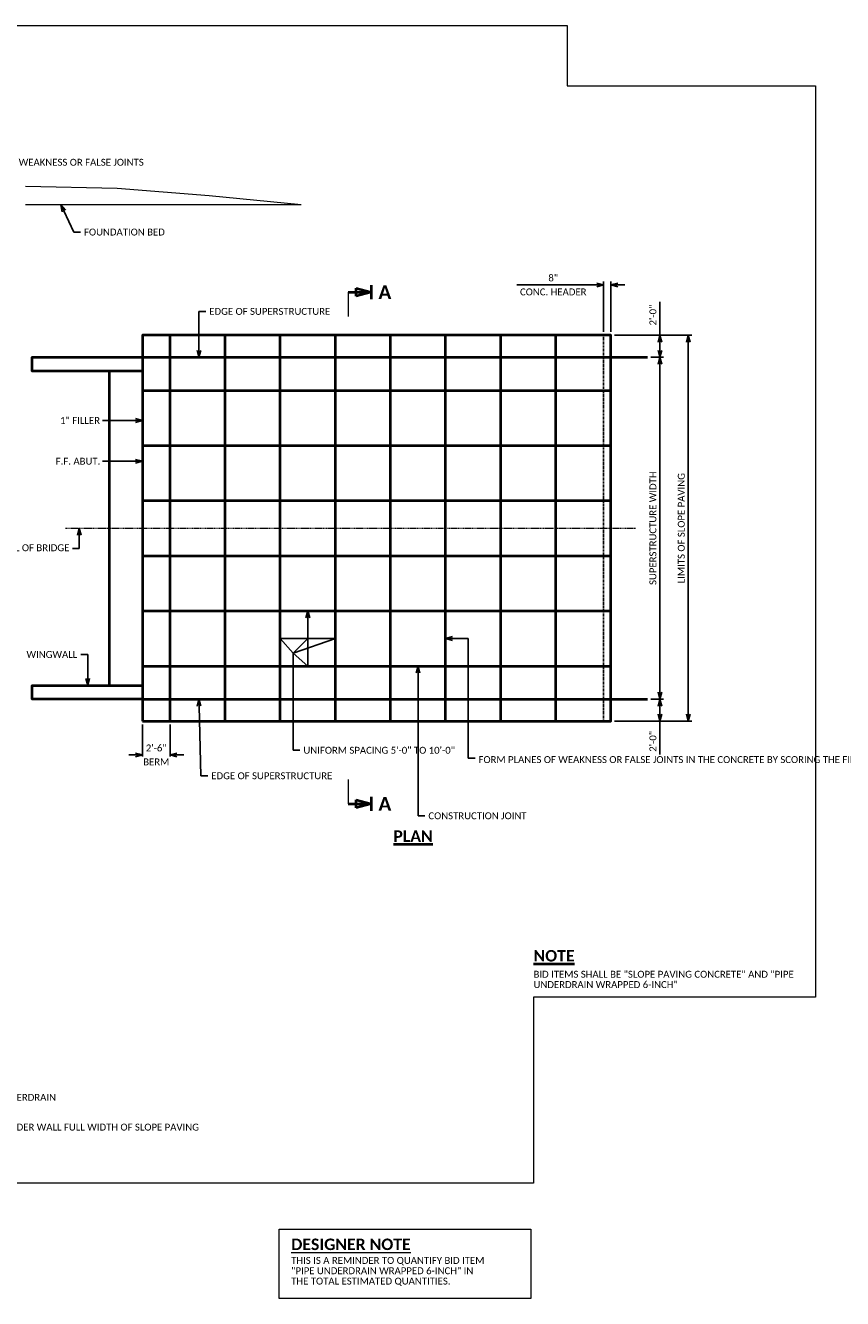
# Model space of a CAD drawing. Extents: x -485 to 686, y 238 to 515.
# Tile 3 of 5: x -279 to -102, y 238 to 515. Entities that reach past the tile are written whole.
import ezdxf
from ezdxf import colors
from ezdxf.entities.mleader import LeaderData, LeaderLine
from ezdxf.enums import TextEntityAlignment as Align
from ezdxf.math import Vec2, Vec3

# ---------------------------------------------------------------- set-up
doc = ezdxf.new("R2010")
doc.units = 0
doc.header["$MEASUREMENT"] = 0
doc.linetypes.add('Wisdot2', pattern=[0.125, 0.0625, -0.0625])
doc.linetypes.add('Wisdot4', pattern=[0.28125, 0.125, -0.0625, 0.03125, -0.0625])
for name, color, linetype, lineweight in [('B_ANNO', 7, 'Continuous', 18), ('B_ANNO_DIM', 7, 'Continuous', 18), ('B_ANNO_SYMB', 7, 'Continuous', 18), ('B_ANNO_TEXT', 7, 'Continuous', 18), ('B_ANNO_TEXT_TITLE', 7, 'Continuous', 40), ('B_CNTR', 1, 'Wisdot4', 18), ('B_CONC', 1, 'Continuous', 40), ('B_CONC_ABUT', 30, 'Continuous', 40), ('B_CONC_PPT', 12, 'Continuous', 40), ('B_DETAIL_HIDDEN', 7, 'Wisdot2', 25), ('B_GRND', 96, 'Continuous', 18), ('B_GRND_HATCH', 96, 'Grnd', 18)]:
    doc.layers.add(name, color=color, linetype=linetype, lineweight=lineweight)
doc.layers.add('B_ANNO_DESIGN_NOTES', color=1, linetype='Continuous', lineweight=18, true_color=0xff0000)
doc.layers.add('B_ANNO_NOPLOT', color=47, linetype='Continuous', lineweight=18, plot=False)
doc.styles.add('Annotative', font='calibri.ttf', dxfattribs={"height": 0.0625})
doc.styles.get("Standard").update_dxf_attribs({"font": 'calibri.ttf'})
doc.styles.add('Title', font='calibrib.ttf', dxfattribs={"height": 0.125})
doc.linetypes.add('Grnd', pattern='A,3e-06,[2,BOS.SHX,S=1,R=0,X=0,Y=0],-0.252383', length=0.252386)
doc.dimstyles.new('Annotative', dxfattribs={"dimscale": 0, "dimtxt": 0.0625, "dimasz": 0.0625, "dimexe": 0.03125, "dimexo": 0.03125, "dimgap": 0.03125, "dimtad": 1, "dimdec": 3, "dimzin": 3, "dimdsep": 46, "dimlunit": 4, "dimtxsty": 'Standard', "dimblk": 'OPEN30', "dimcen": 0.03125, "dimaunit": 1, "dimadec": 0, "dimazin": 3, "dimtfac": 0.75, "dimtdec": 3, "dimtofl": 0, "dimtmove": 0, "dimatfit": 3, "dimldrblk": 'OPEN30', "dimfxl": 1, "dimtfill": 1, "dimfrac": 1, "dimtolj": 1, "dimtzin": 0, "dimarcsym": 0})

# ---------------------------------------------------------------- blocks, each defined once
blk = doc.blocks.new('_Open30')
at = {"color": 0, "linetype": 'ByBlock', "lineweight": -2}
for p, q in [((-1, 0.27), (0, 0)), ((0, 0), (-1, -0.27)), ((0, 0), (-1, 0))]:
    blk.add_line(p, q, dxfattribs=at)
blk = doc.blocks.new('*D73')
at = {"layer": 'B_ANNO_DIM', "color": 0, "lineweight": -2, "transparency": 16777216}
for p, q in [((342.11, 105.38), (344.84, 105.38)), ((344.09, 103.88), (344.09, 102.08)), ((334.18, 100.58), (344.84, 100.58)), ((344.09, 100.58), (344.09, 93.3))]:
    blk.add_line(p, q, dxfattribs=at)
at = {"layer": 'Defpoints', "color": 0, "transparency": 16777216}
for p in [(341.36, 105.38), (333.43, 100.58), (344.09, 100.58)]:
    blk.add_point(p, dxfattribs=at)
at = {"layer": 'B_ANNO_DIM', "color": 0, "lineweight": -2, "transparency": 16777216, "xscale": 1.5, "yscale": 1.5, "zscale": 1.5}
for p, rotation in [((344.09, 105.38), 90), ((344.09, 100.58), 270)]:
    blk.add_blockref('_Open30', p, dxfattribs=dict(at, rotation=rotation))
at = {"layer": 'B_ANNO_DIM', "color": 0, "transparency": 16777216, "insert": (342.57, 96.19), "char_height": 1.5, "attachment_point": 5, "rotation": 90, "bg_fill": 3, "box_fill_scale": 1.25, "bg_fill_color": 256, "bg_fill_true_color": 13158600, "bg_fill_transparency": 0}
blk.add_mtext('\\A1;2\'-0"', dxfattribs=at)
blk = doc.blocks.new('*D95')
at = {"layer": 'B_ANNO_DIM', "color": 0, "lineweight": -2, "transparency": 16777216}
for p, q in [((344.09, 184.58), (344.09, 191.85)), ((334.18, 184.58), (344.84, 184.58)), ((344.09, 181.28), (344.09, 183.08)), ((342.11, 179.78), (344.84, 179.78))]:
    blk.add_line(p, q, dxfattribs=at)
at = {"layer": 'Defpoints', "color": 0, "transparency": 16777216}
for p in [(333.43, 184.58), (344.09, 184.58), (341.36, 179.78)]:
    blk.add_point(p, dxfattribs=at)
at = {"layer": 'B_ANNO_DIM', "color": 0, "lineweight": -2, "transparency": 16777216, "xscale": 1.5, "yscale": 1.5, "zscale": 1.5}
for p, rotation in [((344.09, 184.58), 90), ((344.09, 179.78), 270)]:
    blk.add_blockref('_Open30', p, dxfattribs=dict(at, rotation=rotation))
at = {"layer": 'B_ANNO_DIM', "color": 0, "transparency": 16777216, "insert": (342.57, 188.97), "char_height": 1.5, "attachment_point": 5, "rotation": 90, "bg_fill": 3, "box_fill_scale": 1.25, "bg_fill_color": 256, "bg_fill_true_color": 13158600, "bg_fill_transparency": 0}
blk.add_mtext('\\A1;2\'-0"', dxfattribs=at)
blk = doc.blocks.new('*D82')
at = {"layer": 'B_ANNO_DIM', "color": 0, "lineweight": -2, "transparency": 16777216}
for p, q in [((330.33, 195.52), (312.91, 195.52)), ((331.83, 185.33), (331.83, 196.27)), ((333.43, 185.33), (333.43, 196.27)), ((334.93, 195.52), (336.43, 195.52))]:
    blk.add_line(p, q, dxfattribs=at)
at = {"layer": 'Defpoints', "color": 0, "transparency": 16777216}
for p in [(333.43, 195.52), (331.83, 184.58), (333.43, 184.58)]:
    blk.add_point(p, dxfattribs=at)
at = {"layer": 'B_ANNO_DIM', "color": 0, "lineweight": -2, "transparency": 16777216, "xscale": 1.5, "yscale": 1.5, "zscale": 1.5}
blk.add_blockref('_Open30', (331.83, 195.52), dxfattribs=at)
at = {"layer": 'B_ANNO_DIM', "color": 0, "lineweight": -2, "transparency": 16777216, "xscale": 1.5, "yscale": 1.5, "zscale": 1.5, "rotation": 180}
blk.add_blockref('_Open30', (333.43, 195.52), dxfattribs=at)
at = {"layer": 'B_ANNO_DIM', "color": 0, "transparency": 16777216, "insert": (320.87, 197.04), "char_height": 1.5, "attachment_point": 5, "bg_fill": 3, "box_fill_scale": 1.25, "bg_fill_color": 256, "bg_fill_true_color": 13158600, "bg_fill_transparency": 0}
blk.add_mtext('\\A1;8"', dxfattribs=at)
at = {"layer": 'B_ANNO_DIM', "color": 0, "transparency": 16777216, "insert": (320.87, 194), "char_height": 1.5, "attachment_point": 5, "bg_fill": 3, "box_fill_scale": 1.25, "bg_fill_color": 256, "bg_fill_true_color": 13158600, "bg_fill_transparency": 0}
blk.add_mtext('\\A1;CONC. HEADER', dxfattribs=at)
blk = doc.blocks.new('*D92')
at = {"layer": 'B_ANNO_DIM', "color": 0, "lineweight": -2, "transparency": 16777216}
for p, q in [((342.11, 179.78), (344.84, 179.78)), ((344.09, 178.28), (344.09, 106.88)), ((342.11, 105.38), (344.84, 105.38))]:
    blk.add_line(p, q, dxfattribs=at)
at = {"layer": 'Defpoints', "color": 0, "transparency": 16777216}
for p in [(341.36, 179.78), (341.36, 105.38), (344.09, 105.38)]:
    blk.add_point(p, dxfattribs=at)
at = {"layer": 'B_ANNO_DIM', "color": 0, "lineweight": -2, "transparency": 16777216, "xscale": 1.5, "yscale": 1.5, "zscale": 1.5}
for p, rotation in [((344.09, 179.78), 90), ((344.09, 105.38), 270)]:
    blk.add_blockref('_Open30', p, dxfattribs=dict(at, rotation=rotation))
at = {"layer": 'B_ANNO_DIM', "color": 0, "transparency": 16777216, "insert": (342.57, 142.58), "char_height": 1.5, "attachment_point": 5, "rotation": 90, "bg_fill": 3, "box_fill_scale": 1.25, "bg_fill_color": 256, "bg_fill_true_color": 13158600, "bg_fill_transparency": 0}
blk.add_mtext('\\A1;SUPERSTRUCTURE WIDTH', dxfattribs=at)
blk = doc.blocks.new('*D90')
at = {"layer": 'B_ANNO_DIM', "color": 0, "lineweight": -2, "transparency": 16777216}
for p, q in [((231.43, 99.83), (231.43, 92.47)), ((237.43, 99.83), (237.43, 92.47)), ((229.93, 93.22), (228.43, 93.22)), ((238.93, 93.22), (240.43, 93.22))]:
    blk.add_line(p, q, dxfattribs=at)
at = {"layer": 'Defpoints', "color": 0, "transparency": 16777216}
for p in [(231.43, 100.58), (237.43, 100.58)]:
    blk.add_point(p, dxfattribs=at)
at = {"layer": 'B_ANNO_DIM', "color": 0, "lineweight": -2, "transparency": 16777216, "xscale": 1.5, "yscale": 1.5, "zscale": 1.5}
blk.add_blockref('_Open30', (231.43, 93.22), dxfattribs=at)
at = {"layer": 'B_ANNO_DIM', "color": 0, "lineweight": -2, "transparency": 16777216, "xscale": 1.5, "yscale": 1.5, "zscale": 1.5, "rotation": 180}
blk.add_blockref('_Open30', (237.43, 93.22), dxfattribs=at)
at = {"layer": 'B_ANNO_DIM', "color": 0, "transparency": 16777216, "insert": (234.43, 94.74), "char_height": 1.5, "attachment_point": 5, "bg_fill": 3, "box_fill_scale": 1.25, "bg_fill_color": 256, "bg_fill_true_color": 13158600, "bg_fill_transparency": 0}
blk.add_mtext('\\A1;2\'-6"', dxfattribs=at)
at = {"layer": 'B_ANNO_DIM', "color": 0, "transparency": 16777216, "insert": (234.43, 91.72), "char_height": 1.5, "attachment_point": 5, "bg_fill": 3, "box_fill_scale": 1.25, "bg_fill_color": 256, "bg_fill_true_color": 13158600, "bg_fill_transparency": 0}
blk.add_mtext('\\A1;BERM', dxfattribs=at)
at = {"layer": 'Defpoints', "color": 0, "transparency": 16777216}
blk.add_point((237.43, 93.22), dxfattribs=at)
blk = doc.blocks.new('*D97')
at = {"layer": 'B_ANNO_DIM', "color": 0, "lineweight": -2, "transparency": 16777216}
for p, q in [((334.18, 184.58), (351.02, 184.58)), ((350.27, 183.08), (350.27, 102.08)), ((334.18, 100.58), (351.02, 100.58))]:
    blk.add_line(p, q, dxfattribs=at)
at = {"layer": 'Defpoints', "color": 0, "transparency": 16777216}
for p in [(333.43, 184.58), (333.43, 100.58), (350.27, 100.58)]:
    blk.add_point(p, dxfattribs=at)
at = {"layer": 'B_ANNO_DIM', "color": 0, "lineweight": -2, "transparency": 16777216, "xscale": 1.5, "yscale": 1.5, "zscale": 1.5}
for p, rotation in [((350.27, 184.58), 90), ((350.27, 100.58), 270)]:
    blk.add_blockref('_Open30', p, dxfattribs=dict(at, rotation=rotation))
at = {"layer": 'B_ANNO_DIM', "color": 0, "transparency": 16777216, "insert": (348.75, 142.58), "char_height": 1.5, "attachment_point": 5, "rotation": 90, "bg_fill": 3, "box_fill_scale": 1.25, "bg_fill_color": 256, "bg_fill_true_color": 13158600, "bg_fill_transparency": 0}
blk.add_mtext('\\A1;LIMITS OF SLOPE PAVING', dxfattribs=at)
blk = doc.blocks.new('SECTION')
at = {"layer": 'B_ANNO_TEXT_TITLE'}
for p, q in [((-4, 0), (-1.5, 0)), ((-3.125, -0.4375), (-3.125, 0.4375)), ((-3.125, 0.4375), (-1.5, 0)), ((-1.5, 0), (-3.125, -0.4375)), ((-1.5, 0.75), (-1.5, -0.75))]:
    blk.add_line(p, q, dxfattribs=at)
at = {"layer": 'B_ANNO_TEXT_TITLE', "style": 'Title'}
blk.add_attdef('A', text='', height=1.5, dxfattribs=at).set_placement((0, 0), align=Align.MIDDLE_CENTER)
blk = doc.blocks.new('*U104')
at = {"layer": 'B_ANNO_NOPLOT', "flags": 128}
blk.add_lwpolyline([(0, 0), (0, 252), (323.93, 252), (323.93, 238.86), (378, 238.86), (378, 40.5), (316.57, 40.5), (316.57, 0)], close=True, dxfattribs=at)
blk = doc.blocks.new('*U115')
at = {"layer": 'B_ANNO_NOPLOT', "flags": 128}
blk.add_lwpolyline([(0, 0), (0, 252), (323.9277, 252), (323.9277, 238.8552), (378, 238.8552), (378, 40.4996), (316.5708, 40.4996), (316.5708, 0)], close=True, dxfattribs=at)
at = {"layer": 'B_ANNO_DIM', "style": 'Annotative'}
blk.add_attdef('DIM2', text='', height=1.5, dxfattribs=at).set_placement((110.5748, 100.028), align=Align.MIDDLE_CENTER)
blk = doc.blocks.new('_Integral')
at = {"color": 0, "linetype": 'ByBlock', "lineweight": -2}
for centre, start, end in [((0.44, 0.12), 129, 195), ((-0.44, -0.12), 309, 15)]:
    blk.add_arc(centre, 0.454, start, end, dxfattribs=at)
blk = doc.blocks.new('*U64')
at = {"layer": 'B_ANNO'}
for p, q in [((276.2126, 193.9531, 0.8422), (276.2126, 188.6764, 0.8422)), ((276.2126, 87.862, 0.8422), (276.2126, 82.5853, 0.8422))]:
    blk.add_line(p, q, dxfattribs=at)
at = {"layer": 'B_CNTR'}
blk.add_line((214.6567, 142.5768, 0.8422), (338.8377, 142.5768, 0.8422), dxfattribs=at)
at = {"layer": 'B_CONC'}
for p, q in [((237.4342, 100.5768, 0.8422), (237.4342, 184.5768, 0.8422)), ((249.4342, 100.5768, 0.8422), (249.4342, 184.5768, 0.8422)), ((261.4342, 100.5768, 0.8422), (261.4342, 184.5768, 0.8422)), ((273.4342, 100.5768, 0.8422), (273.4342, 184.5768, 0.8422)), ((285.4342, 100.5768, 0.8422), (285.4342, 184.5768, 0.8422)), ((297.4342, 100.5768, 0.8422), (297.4342, 184.5768, 0.8422)), ((309.4342, 100.5768, 0.8422), (309.4342, 184.5768, 0.8422)), ((321.4342, 100.5768, 0.8422), (321.4342, 184.5768, 0.8422)), ((231.4342, 172.5768, 0.8422), (333.4342, 172.5768, 0.8422)), ((231.4342, 160.5768, 0.8422), (333.4342, 160.5768, 0.8422)), ((231.4342, 148.5768, 0.8422), (333.4342, 148.5768, 0.8422)), ((231.4342, 136.5768, 0.8422), (333.4342, 136.5768, 0.8422)), ((231.4342, 124.5768, 0.8422), (333.4342, 124.5768, 0.8422)), ((231.4342, 112.5768, 0.8422), (333.4342, 112.5768, 0.8422))]:
    blk.add_line(p, q, dxfattribs=at)
at = {"layer": 'B_CONC_ABUT'}
blk.add_line((224.2342, 108.3768, 0.8422), (224.2342, 176.7768, 0.8422), dxfattribs=at)
at = {"layer": 'B_CONC_ABUT', "elevation": 0.8422}
for points in [[(231.4342, 176.7768), (207.4342, 176.7768), (207.4342, 179.7768), (231.4342, 179.7768)], [(231.4342, 105.3768), (207.4342, 105.3768), (207.4342, 108.3768), (231.4342, 108.3768)]]:
    blk.add_lwpolyline(points, dxfattribs=at)
at = {"layer": 'B_CONC_PPT'}
for p, q in [((231.4342, 179.7768, 0.8422), (341.3598, 179.7768, 0.8422)), ((231.4342, 105.3768, 0.8422), (341.3598, 105.3768, 0.8422))]:
    blk.add_line(p, q, dxfattribs=at)
at = {"layer": 'B_ANNO_SYMB'}
ref = blk.add_blockref('SECTION', (284.2126, 193.9531), dxfattribs=dict(at, xscale=2, yscale=2, zscale=2))
ref.add_attrib('A', 'A', dxfattribs={"layer": '0', "height": 3, "style": 'Title'}).set_placement((284.2126, 193.9531), align=Align.MIDDLE_CENTER)
ref = blk.add_blockref('SECTION', (284.2126, 82.5853), dxfattribs=dict(at, xscale=2, yscale=2, zscale=2))
ref.add_attrib('A', 'A', dxfattribs={"layer": '0', "height": 3, "style": 'Title'}).set_placement((284.2126, 82.5853), align=Align.MIDDLE_CENTER)
at = {"layer": 'B_ANNO_DIM'}
ml = blk.add_multileader_mtext('Standard', dxfattribs=at)
ml.set_content('1" FILLER', color=256)
ml.set_leader_properties()
ml.set_arrow_properties(name='OPEN30')
ml.build(insert=Vec2(0, 0))
ml.multileader.update_dxf_attribs({"dogleg_length": 0.0625, "arrow_head_size": 1.5, "scale": 24})
ctx = ml.context
ctx.base_point, ctx.scale, ctx.char_height, ctx.arrow_head_size, ctx.landing_gap_size, ctx.plane_origin = Vec3(212.7396, 166.0164, 0.8422), 24, 1.5, 1.5, 0.75, Vec3(231.4342, 166.0164, 0.8422)
notes = []
notes.append((ctx, [(0, (1, 1, 0), (224.2342, 166.0164, 0.8422), (-1, 0), 1.5, [(0, [(231.4342, 166.0164, 0.8422)], 0, [])])]))
ctx.mtext.insert, ctx.mtext.flow_direction = Vec3(213.4896, 166.7698, 0.8422), 5
ml = blk.add_multileader_mtext('Standard', dxfattribs=at)
ml.set_content('F.F. ABUT.', color=256)
ml.set_leader_properties()
ml.set_arrow_properties(name='OPEN30')
ml.build(insert=Vec2(0, 0))
ml.multileader.update_dxf_attribs({"dogleg_length": 0.0625, "arrow_head_size": 1.5, "scale": 24})
ctx = ml.context
ctx.base_point, ctx.scale, ctx.char_height, ctx.arrow_head_size, ctx.landing_gap_size, ctx.plane_origin = Vec3(211.7912, 157.1503, 0.8422), 24, 1.5, 1.5, 0.75, Vec3(231.4342, 157.1503, 0.8422)
notes.append((ctx, [(0, (1, 1, 0), (224.2342, 157.1503, 0.8422), (-1, 0), 1.5, [(0, [(231.4342, 157.1503, 0.8422)], 0, [])])]))
ctx.mtext.insert, ctx.mtext.flow_direction = Vec3(212.5412, 157.9112, 0.8422), 5
ml = blk.add_multileader_mtext('Standard', dxfattribs=at)
ml.set_content('C/L OF BRIDGE', color=256)
ml.set_leader_properties()
ml.set_arrow_properties(name='OPEN30')
ml.build(insert=Vec2(0, 0))
ml.multileader.update_dxf_attribs({"dogleg_length": 0.0625, "arrow_head_size": 1.5, "scale": 24})
ctx = ml.context
ctx.base_point, ctx.scale, ctx.char_height, ctx.arrow_head_size, ctx.landing_gap_size, ctx.plane_origin = Vec3(200.7677, 138.1594, 0.8422), 24, 1.5, 1.5, 0.75, Vec3(217.6784, 142.5768, 0.8422)
notes.append((ctx, [(0, (1, 1, 0), (217.6784, 138.1594, 0.8422), (-1, 0), 1.5, [(0, [(217.6784, 142.5768, 0.8422)], 0, [])])]))
ctx.mtext.insert, ctx.mtext.flow_direction = Vec3(201.5177, 139.0715, 0.8422), 5
ml = blk.add_multileader_mtext('Standard', dxfattribs=at)
ml.set_content('WINGWALL', color=256)
ml.set_leader_properties()
ml.set_arrow_properties(name='OPEN30')
ml.build(insert=Vec2(0, 0))
ml.multileader.update_dxf_attribs({"dogleg_length": 0.0625, "arrow_head_size": 1.5, "scale": 24})
ctx = ml.context
ctx.base_point, ctx.scale, ctx.char_height, ctx.arrow_head_size, ctx.landing_gap_size, ctx.plane_origin = Vec3(205.4295, 115.0816, 0.8422), 24, 1.5, 1.5, 0.75, Vec3(219.5088, 108.3768, 0.8422)
notes.append((ctx, [(0, (1, 1, 0), (219.5088, 115.0816, 0.8422), (-1, 0), 1.5, [(0, [(219.5088, 108.3768, 0.8422)], 0, [])])]))
ctx.mtext.insert, ctx.mtext.flow_direction = Vec3(206.1795, 115.842, 0.8422), 5
ml = blk.add_multileader_mtext('Standard', dxfattribs=at)
ml.set_content('CONSTRUCTION JOINT', color=256)
ml.set_leader_properties()
ml.set_arrow_properties(name='OPEN30')
ml.build(insert=Vec2(0, 0))
ml.multileader.update_dxf_attribs({"dogleg_length": 0.0625, "arrow_head_size": 1.5, "scale": 24})
ctx = ml.context
ctx.base_point, ctx.scale, ctx.char_height, ctx.arrow_head_size, ctx.landing_gap_size, ctx.plane_origin = Vec3(292.9342, 79.9716, 0.8422), 24, 1.5, 1.5, 0.75, Vec3(291.4342, 112.5768, 0.8422)
notes.append((ctx, [(0, (1, 1, 0), (291.4342, 79.9716, 0.8422), (1, 0), 1.5, [(0, [(291.4342, 112.5768, 0.8422)], 0, [])])]))
ctx.mtext.insert, ctx.mtext.flow_direction = Vec3(293.6842, 80.7325, 0.8422), 5
for ctx, leaders in notes:
    for number, flags, end, landing, length, lines in leaders:
        leader = LeaderData()
        leader.index, (leader.has_last_leader_line, leader.has_dogleg_vector, leader.attachment_direction) = number, flags
        leader.last_leader_point, leader.dogleg_vector, leader.dogleg_length = Vec3(end), Vec3(landing), length
        for number, points, colour, breaks in lines:
            line = LeaderLine()
            line.index, line.vertices, line.color, line.breaks = number, Vec3.list(points), colors.encode_raw_color(colour), breaks
            leader.lines.append(line)
        ctx.leaders.append(leader)
for base, p1, p2, angle, picture, middle in [((344.089, 184.5768, 0.8422), (341.3598, 179.7768, 0.8422), (333.4342, 184.5768, 0.8422), 90, '*D95', (342.5706, 188.9654, 0.8422)), ((344.089, 100.5768, 0.8422), (341.3598, 105.3768, 0.8422), (333.4342, 100.5768, 0.8422), 270, '*D73', (342.5706, 96.1882, 0.8422))]:
    dim = blk.add_linear_dim(base=base, p1=p1, p2=p2, angle=angle, text='2\'-0"', dimstyle='Annotative', dxfattribs=at)
    dim.commit()
    dim.dimension.update_dxf_attribs({"geometry": picture, "text_midpoint": middle})
dim = blk.add_linear_dim(base=(237.4342, 93.2227, 0.8422), p1=(231.4342, 100.5768, 0.8422), p2=(237.4342, 100.5768, 0.8422), text='2\'-6"\\XBERM', dimstyle='Annotative', dxfattribs=at)
dim.commit()
dim.dimension.update_dxf_attribs({"geometry": '*D90', "text_midpoint": (234.4342, 93.2227, 0.8422)})
dim = blk.add_linear_dim(base=(333.4342, 195.5189, 0.8422), p1=(331.8342, 184.5768, 0.8422), p2=(333.4342, 184.5768, 0.8422), text='8"\\XCONC. HEADER', dimstyle='Annotative', dxfattribs=at)
dim.commit()
dim.dimension.update_dxf_attribs({"geometry": '*D82', "text_midpoint": (320.8721, 195.5189, 0.8422), "dimtype": 160})
dim = blk.add_linear_dim(base=(344.089, 105.3768, 0.8422), p1=(341.3598, 179.7768, 0.8422), p2=(341.3598, 105.3768, 0.8422), angle=270, text='SUPERSTRUCTURE WIDTH', dimstyle='Annotative', dxfattribs=at)
dim.commit()
dim.dimension.update_dxf_attribs({"geometry": '*D92', "text_midpoint": (342.5706, 142.5768, 0.8422)})
at = {"layer": 'B_DETAIL_HIDDEN'}
blk.add_line((331.8342, 184.5768, 0.8422), (331.8342, 100.5768, 0.8422), dxfattribs=at)
at = {"layer": 'B_ANNO_DIM'}
dim = blk.add_linear_dim(base=(350.2657, 100.5768, 0.8422), p1=(333.4342, 184.5768, 0.8422), p2=(333.4342, 100.5768, 0.8422), angle=270, text='LIMITS OF SLOPE PAVING', dimstyle='Annotative', dxfattribs=at)
dim.commit()
dim.dimension.update_dxf_attribs({"geometry": '*D97', "text_midpoint": (348.7473, 142.5768, 0.8422)})
at = {"layer": 'B_ANNO_NOPLOT', "flags": 128}
blk.add_lwpolyline([(0, 0), (0, 252), (323.9277, 252), (323.9277, 238.8552), (378, 238.8552), (378, 40.4996), (316.5708, 40.4996), (316.5708, 0)], close=True, dxfattribs=at)
at = {"layer": 'B_CONC', "elevation": 0.8422}
blk.add_lwpolyline([(231.4342, 100.5768), (333.4342, 100.5768), (333.4342, 179.7768), (333.4342, 184.5768), (231.4342, 184.5768)], close=True, dxfattribs=at)
at = {"layer": 'B_ANNO_DIM'}
ml = blk.add_multileader_mtext('Standard', dxfattribs=at)
ml.set_content('EDGE OF SUPERSTRUCTURE', color=256)
ml.set_leader_properties()
ml.set_arrow_properties(name='OPEN30')
ml.build(insert=Vec2(0, 0))
ml.multileader.update_dxf_attribs({"dogleg_length": 0.0625, "arrow_head_size": 1.5, "scale": 24})
ctx = ml.context
ctx.base_point, ctx.scale, ctx.char_height, ctx.arrow_head_size, ctx.landing_gap_size, ctx.plane_origin = Vec3(245.2196, 189.7575, 0.8422), 24, 1.5, 1.5, 0.75, Vec3(243.7196, 179.7768, 0.8422)
notes = []
notes.append((ctx, [(0, (1, 1, 0), (243.7196, 189.7575, 0.8422), (1, 0), 1.5, [(0, [(243.7196, 179.7768, 0.8422)], 0, [])])]))
ctx.mtext.insert, ctx.mtext.width, ctx.mtext.flow_direction = Vec3(245.9696, 190.5184, 0.8422), 13.809459, 5
ml = blk.add_multileader_mtext('Standard', dxfattribs=at)
ml.set_content('UNIFORM SPACING 5\'-0" TO 10\'-0"', color=256)
ml.set_leader_properties()
ml.set_arrow_properties(name='OPEN30')
ml.build(insert=Vec2(0, 0))
ml.multileader.update_dxf_attribs({"dogleg_length": 0.0625, "arrow_head_size": 1.5, "scale": 24})
ctx = ml.context
ctx.base_point, ctx.scale, ctx.char_height, ctx.arrow_head_size, ctx.landing_gap_size, ctx.plane_origin = Vec3(265.7209, 94.2343, 0.8422), 24, 1.5, 1.5, 0.75, Vec3(267.4342, 124.5768, 0.8422)
notes.append((ctx, [(1, (1, 1, 0), (264.2209, 94.2343, 0.8422), (1, 0), 1.5, [(3, [(267.4342, 124.5768, 0.8422), (267.4342, 118.5768, 0.8422), (264.2209, 115.3634, 0.8422), (261.4342, 118.5768, 0.8422), (267.4342, 118.5768, 0.8422), (264.2209, 115.3634, 0.8422), (267.4342, 112.5768, 0.8422), (267.4342, 118.5768, 0.8422), (264.2209, 115.3634, 0.8422), (273.4342, 118.5768, 0.8422), (267.4342, 118.5768, 0.8422), (264.2209, 115.3634, 0.8422)], 0, [])])]))
ctx.mtext.insert, ctx.mtext.width, ctx.mtext.flow_direction = Vec3(266.4709, 94.9952, 0.8422), 20.524165, 5
ml = blk.add_multileader_mtext('Standard', dxfattribs=at)
ml.set_content('\\A1;FORM PLANES OF WEAKNESS OR FALSE JOINTS IN THE CONCRETE BY SCORING THE FINISHED SURFACE AT LEAST {\\H0.7x;\\S1#2;}" DEEP WITH A JOINT TOOL ', color=256)
ml.set_leader_properties()
ml.set_arrow_properties(name='OPEN30')
ml.build(insert=Vec2(0, 0))
ml.multileader.update_dxf_attribs({"dogleg_length": 0.0625, "arrow_head_size": 1.5, "scale": 24})
ctx = ml.context
ctx.base_point, ctx.scale, ctx.char_height, ctx.arrow_head_size, ctx.landing_gap_size, ctx.plane_origin = Vec3(303.8483, 92.5089, 0.8422), 24, 1.5, 1.5, 0.75, Vec3(297.4342, 118.5768, 0.8422)
notes.append((ctx, [(0, (1, 1, 0), (302.3483, 92.5089, 0.8422), (1, 0), 1.5, [(0, [(297.4342, 118.5768, 0.8422), (302.3483, 118.5768, 0.8422)], 0, [])])]))
ctx.mtext.insert, ctx.mtext.width, ctx.mtext.flow_direction = Vec3(304.5983, 93.2698, 0.8422), 36.105992, 5
ml = blk.add_multileader_mtext('Standard', dxfattribs=at)
ml.set_content('EDGE OF SUPERSTRUCTURE', color=256)
ml.set_leader_properties()
ml.set_arrow_properties(name='OPEN30')
ml.build(insert=Vec2(0, 0))
ml.multileader.update_dxf_attribs({"dogleg_length": 0.0625, "arrow_head_size": 1.5, "scale": 24})
ctx = ml.context
ctx.base_point, ctx.scale, ctx.char_height, ctx.arrow_head_size, ctx.landing_gap_size, ctx.plane_origin = Vec3(245.6618, 88.6817, 0.8422), 24, 1.5, 1.5, 0.75, Vec3(243.7196, 105.3768, 0.8422)
notes.append((ctx, [(0, (1, 1, 0), (244.1618, 88.6817, 0.8422), (1, 0), 1.5, [(0, [(243.7196, 105.3768, 0.8422)], 0, [])])]))
ctx.mtext.insert, ctx.mtext.width, ctx.mtext.flow_direction = Vec3(246.4118, 89.4427, 0.8422), 10.014219, 5
for ctx, leaders in notes:
    for number, flags, end, landing, length, lines in leaders:
        leader = LeaderData()
        leader.index, (leader.has_last_leader_line, leader.has_dogleg_vector, leader.attachment_direction) = number, flags
        leader.last_leader_point, leader.dogleg_vector, leader.dogleg_length = Vec3(end), Vec3(landing), length
        for number, points, colour, breaks in lines:
            line = LeaderLine()
            line.index, line.vertices, line.color, line.breaks = number, Vec3.list(points), colors.encode_raw_color(colour), breaks
            leader.lines.append(line)
        ctx.leaders.append(leader)
blk = doc.blocks.new('INS_SLPPAVCIP_BASE')
at = {"layer": 'B_ANNO_NOPLOT', "flags": 128}
blk.add_lwpolyline([(0, 0), (0, 252), (323.9277, 252), (323.9277, 238.8552), (378, 238.8552), (378, 40.4996), (316.5708, 40.4996), (316.5708, 0)], close=True, dxfattribs=at)
at = {"layer": 'B_GRND', "elevation": 0.8422, "flags": 128}
blk.add_lwpolyline([(205.9491, 216.9951), (225.95, 216.6142), (245.9509, 214.9959), (265.9518, 212.9968)], dxfattribs=at)
at = {"layer": 'B_GRND_HATCH', "ltscale": 0.5}
blk.add_line((205.9491, 212.9968, 0.8422), (265.9518, 212.9968, 0.8422), dxfattribs=at)
at = {"layer": 'B_ANNO_DIM', "style": 'Annotative'}
blk.add_attdef('DIM1', text='', height=1.5, dxfattribs=at).set_placement((156.0113, 75.8726, 1.6845), align=Align.MIDDLE_CENTER)
at = {"layer": 'B_ANNO_TEXT', "insert": (316.5708, 46.2496), "char_height": 1.5, "width": 61.429247, "attachment_point": 1, "line_spacing_factor": 0.9, "style": 'Annotative'}
blk.add_mtext('BID ITEMS SHALL BE "SLOPE PAVING CONCRETE" AND "PIPE UNDERDRAIN WRAPPED 6-INCH"', dxfattribs=at)
at = {"layer": 'B_ANNO_TEXT_TITLE', "char_height": 2.500002, "line_spacing_factor": 0.8, "style": 'Title'}
for s, insert, attachment_point in [('{\\L\\C256;PLAN}', (290.3362, 75.563, 0.8422), 5), ('{\\L\\C256;NOTE}', (316.5708, 48.2496), 7)]:
    blk.add_mtext(s, dxfattribs=dict(at, insert=insert, attachment_point=attachment_point))
at = {"layer": 'B_ANNO_DIM'}
ml = blk.add_multileader_mtext('Standard', dxfattribs=at)
ml.set_content('EDGE OF CONCRETE SLOPE PAVING', color=256)
ml.set_leader_properties()
ml.set_arrow_properties(name='OPEN30')
ml.build(insert=Vec2(0, 0))
ml.multileader.update_dxf_attribs({"text_right_attachment_type": 3, "dogleg_length": 0.0625, "arrow_head_size": 1.5, "scale": 24})
ctx = ml.context
ctx.base_point, ctx.scale, ctx.char_height, ctx.arrow_head_size, ctx.landing_gap_size, ctx.plane_origin = Vec3(42.599, 242.8417, 0.8422), 24, 1.5, 1.5, 0.75, Vec3(73.6291, 240.3117, 0.8422)
ctx.right_attachment = 3
notes = []
notes.append((ctx, [(0, (1, 1, 0), (64.5993, 240.3117, 0.8422), (-1, 0), 1.5, [(0, [(73.6291, 240.3117, 0.8422)], 0, [])])]))
ctx.mtext.insert, ctx.mtext.width, ctx.mtext.flow_direction = Vec3(43.349, 243.6027, 0.8422), 21.140506, 5
ml = blk.add_multileader_mtext('Standard', dxfattribs=at)
ml.set_content('EDGE OF SUPERSTRUCTURE', color=256)
ml.set_leader_properties()
ml.set_arrow_properties(name='OPEN30')
ml.build(insert=Vec2(0, 0))
ml.multileader.update_dxf_attribs({"dogleg_length": 0.0625, "arrow_head_size": 1.5, "scale": 24})
ctx = ml.context
ctx.base_point, ctx.scale, ctx.char_height, ctx.arrow_head_size, ctx.landing_gap_size, ctx.plane_origin = Vec3(106.0816, 233.6631, 0.8422), 24, 1.5, 1.5, 0.75, Vec3(97.6291, 233.6631, 0.8422)
notes.append((ctx, [(0, (1, 1, 0), (104.5816, 233.6631, 0.8422), (1, 0), 1.5, [(0, [(97.6291, 233.6631, 0.8422)], 0, [])])]))
ctx.mtext.insert, ctx.mtext.width, ctx.mtext.flow_direction = Vec3(106.8316, 234.424, 0.8422), 8.937236, 5
ml = blk.add_multileader_mtext('Standard', dxfattribs=at)
ml.set_content('PLANES OF WEAKNESS OR FALSE JOINTS', color=256)
ml.set_leader_properties()
ml.set_arrow_properties(name='OPEN30')
ml.build(insert=Vec2(0, 0))
ml.multileader.update_dxf_attribs({"dogleg_length": 0.0625, "arrow_head_size": 1.5, "scale": 24})
ctx = ml.context
ctx.base_point, ctx.scale, ctx.char_height, ctx.arrow_head_size, ctx.landing_gap_size, ctx.plane_origin = Vec3(192.7872, 222.2137, 0.8422), 24, 1.5, 1.5, 0.75, Vec3(186.7881, 216.2089, 0.8422)
notes.append((ctx, [(0, (1, 1, 0), (191.2872, 222.2137, 0.8422), (1, 0), 1.5, [(0, [(186.7881, 216.2089, 0.8422)], 0, [])])]))
ctx.mtext.insert, ctx.mtext.width, ctx.mtext.flow_direction = Vec3(193.5372, 222.9747, 0.8422), 23.353204, 5
ml = blk.add_multileader_mtext('Standard', dxfattribs=at)
ml.set_content('SYMMETRICAL ABOUT C/L', color=256)
ml.set_leader_properties()
ml.set_arrow_properties(name='OPEN30')
ml.build(insert=Vec2(0, 0))
ml.multileader.update_dxf_attribs({"dogleg_length": 0.0625, "arrow_head_size": 1.5, "scale": 24})
ctx = ml.context
ctx.base_point, ctx.scale, ctx.char_height, ctx.arrow_head_size, ctx.landing_gap_size, ctx.plane_origin = Vec3(145.2051, 210.4256, 0.8422), 24, 1.5, 1.5, 0.75, Vec3(139.7891, 210.4256, 0.8422)
notes.append((ctx, [(0, (1, 1, 0), (143.7051, 210.4256, 0.8422), (1, 0), 1.5, [(0, [(139.7891, 210.4256, 0.8422)], 0, [])])]))
ctx.mtext.insert, ctx.mtext.width, ctx.mtext.flow_direction = Vec3(145.9551, 211.3377, 0.8422), 11.08265, 5
ml = blk.add_multileader_mtext('Standard', dxfattribs=at)
ml.set_content('FOUNDATION BED', color=256)
ml.set_leader_properties()
ml.set_arrow_properties(name='OPEN30')
ml.build(insert=Vec2(0, 0))
ml.multileader.update_dxf_attribs({"dogleg_length": 0.0625, "arrow_head_size": 1.5, "scale": 24})
ctx = ml.context
ctx.base_point, ctx.scale, ctx.char_height, ctx.arrow_head_size, ctx.landing_gap_size, ctx.plane_origin = Vec3(217.9611, 207.0227, 0.8422), 24, 1.5, 1.5, 0.75, Vec3(213.679, 212.9803, 0.8422)
notes.append((ctx, [(0, (1, 1, 0), (216.4611, 207.0227, 0.8422), (1, 0), 1.5, [(0, [(213.679, 212.9803, 0.8422)], 0, [])])]))
ctx.mtext.insert, ctx.mtext.flow_direction = Vec3(218.7111, 207.7837, 0.8422), 5
ml = blk.add_multileader_mtext('Standard', dxfattribs=at)
ml.set_content('KEYED CONST. JOINT FORMED BY 2" X 2"', color=256)
ml.set_leader_properties()
ml.set_arrow_properties(name='OPEN30')
ml.build(insert=Vec2(0, 0))
ml.multileader.update_dxf_attribs({"dogleg_length": 0.0625, "arrow_head_size": 1.5, "scale": 24})
ctx = ml.context
ctx.base_point, ctx.scale, ctx.char_height, ctx.arrow_head_size, ctx.landing_gap_size, ctx.plane_origin = Vec3(106.6724, 153.1577), 24, 1.5, 1.5, 0.75, Vec3(143.9457, 136.4121)
notes.append((ctx, [(0, (1, 1, 0), (129.4401, 153.1577), (-1, 0), 1.5, [(0, [(143.9457, 136.4121)], 0, [])])]))
ctx.mtext.insert, ctx.mtext.width, ctx.mtext.defined_height, ctx.mtext.flow_direction = Vec3(107.4224, 153.9186), 22.017692, 3.291, 5
ml = blk.add_multileader_mtext('Standard', dxfattribs=at)
ml.set_content('\\A1;{\\H0.7x;\\S3#4;}" WASHED STONE, TYP.', color=256)
ml.set_leader_properties()
ml.set_arrow_properties(name='INTEGRAL')
ml.build(insert=Vec2(0, 0))
ml.multileader.update_dxf_attribs({"dogleg_length": 0.0625, "arrow_head_size": 1.5, "scale": 24})
ctx = ml.context
ctx.base_point, ctx.scale, ctx.char_height, ctx.arrow_head_size, ctx.landing_gap_size, ctx.plane_origin = Vec3(104.3964, 55.8293, 0.8422), 24, 1.5, 1.5, 0.75, Vec3(127.2378, 55.8293, 0.8422)
notes.append((ctx, [(0, (1, 1, 0), (119.2203, 55.8293, 0.8422), (-1, 0), 1.5, [(0, [(127.2378, 55.8293, 0.8422)], 0, [])])]))
ctx.mtext.insert, ctx.mtext.width, ctx.mtext.flow_direction = Vec3(105.1464, 56.7466, 0.8422), 12.619274, 5
ml = blk.add_multileader_mtext('Standard', dxfattribs=at)
ml.set_content('PIPE UNDERDRAIN WRAPPED (6-INCH). SLOPE 0.5% MIN. TO SUITABLE DRAINAGE. ATTACH RODENT SHIELD AT ENDS OF PIPE UNDERDRAIN', color=256)
ml.set_leader_properties()
ml.set_arrow_properties(name='OPEN30')
ml.build(insert=Vec2(0, 0))
ml.multileader.update_dxf_attribs({"dogleg_length": 0.0625, "arrow_head_size": 1.5, "scale": 24})
ctx = ml.context
ctx.base_point, ctx.scale, ctx.char_height, ctx.arrow_head_size, ctx.landing_gap_size, ctx.plane_origin = Vec3(79.7125, 18.6903, 0.8422), 24, 1.5, 1.5, 0.75, Vec3(126.0945, 46.486, 0.8422)
notes.append((ctx, [(0, (1, 1, 0), (119.8963, 18.6903, 0.8422), (-1, 0), 1.5, [(1, [(126.9744, 46.486, 0.8422), (119.8963, 46.486, 0.8422), (163.6703, 27.1347, 0.8422), (119.8963, 27.1347, 0.8422)], 0, [])])]))
ctx.mtext.insert, ctx.mtext.width, ctx.mtext.flow_direction = Vec3(80.4625, 19.4513, 0.8422), 37.373232, 5
ml = blk.add_multileader_mtext('Standard', dxfattribs=at)
ml.set_content('CONCRETE HEADER WALL FULL WIDTH OF SLOPE PAVING', color=256)
ml.set_leader_properties()
ml.set_arrow_properties(name='OPEN30')
ml.build(insert=Vec2(0, 0))
ml.multileader.update_dxf_attribs({"dogleg_length": 0.0625, "arrow_head_size": 1.5, "scale": 24})
ctx = ml.context
ctx.base_point, ctx.scale, ctx.char_height, ctx.arrow_head_size, ctx.landing_gap_size, ctx.plane_origin = Vec3(188.5579, 12.2101, 0.8422), 24, 1.5, 1.5, 0.75, Vec3(181.1877, 17.9309, 0.8422)
notes.append((ctx, [(0, (1, 1, 0), (187.0579, 12.2101, 0.8422), (1, 0), 1.5, [(0, [(181.1877, 17.9309, 0.8422)], 0, [])])]))
ctx.mtext.insert, ctx.mtext.width, ctx.mtext.flow_direction = Vec3(189.3079, 12.9711, 0.8422), 30.142464, 5
for ctx, leaders in notes:
    for number, flags, end, landing, length, lines in leaders:
        leader = LeaderData()
        leader.index, (leader.has_last_leader_line, leader.has_dogleg_vector, leader.attachment_direction) = number, flags
        leader.last_leader_point, leader.dogleg_vector, leader.dogleg_length = Vec3(end), Vec3(landing), length
        for number, points, colour, breaks in lines:
            line = LeaderLine()
            line.index, line.vertices, line.color, line.breaks = number, Vec3.list(points), colors.encode_raw_color(colour), breaks
            leader.lines.append(line)
        ctx.leaders.append(leader)

msp = doc.modelspace()

# ---------------------------------------------------------------- linework, layer by layer
at = {"layer": 'B_ANNO_DESIGN_NOTES', "flags": 128}
msp.add_lwpolyline([(-224.2, 253.1), (-169.39, 253.1), (-169.39, 237.98), (-224.2, 237.98), (-224.2, 253.1)], dxfattribs=at)
at = {"layer": 'B_ANNO_NOPLOT', "elevation": -0.84, "flags": 128}
msp.add_lwpolyline([(-485.38, 515.06), (-161.45, 515.06), (-161.45, 501.91), (-107.38, 501.91), (-107.38, 303.56), (-168.81, 303.56), (-168.81, 263.06), (-485.38, 263.06), (-485.38, 515.06)], dxfattribs=at)

# ---------------------------------------------------------------- texts
at = {"layer": 'B_ANNO_DESIGN_NOTES'}
for s, insert, char_height, attachment_point, line_spacing_factor, style in [('{\\LDESIGNER NOTE}', (-221.57, 248.5), 2.5, 7, 0.8, 'Title'), ('THIS IS A REMINDER TO QUANTIFY BID ITEM\\P"PIPE UNDERDRAIN WRAPPED 6-INCH" IN \\PTHE TOTAL ESTIMATED QUANTITIES.', (-221.57, 247.02), 1.5, 1, 0.9, 'Annotative')]:
    msp.add_mtext(s, dxfattribs=dict(at, insert=insert, char_height=char_height, attachment_point=attachment_point, line_spacing_factor=line_spacing_factor, style=style))

# ---------------------------------------------------------------- next in the draw order: block references
msp.add_blockref('*U64', (-485.38, 263.06, -0.84))

# ---------------------------------------------------------------- next in the draw order: block references
msp.add_blockref('*U104', (-485.38, 263.06, -0.84))

# ---------------------------------------------------------------- next in the draw order: block references
msp.add_blockref('*U115', (-485.38, 263.06, -0.84))

# ---------------------------------------------------------------- next in the draw order: block references
msp.add_blockref('INS_SLPPAVCIP_BASE', (-485.38, 263.06, -0.84))

doc.saveas('drawing.dxf')
